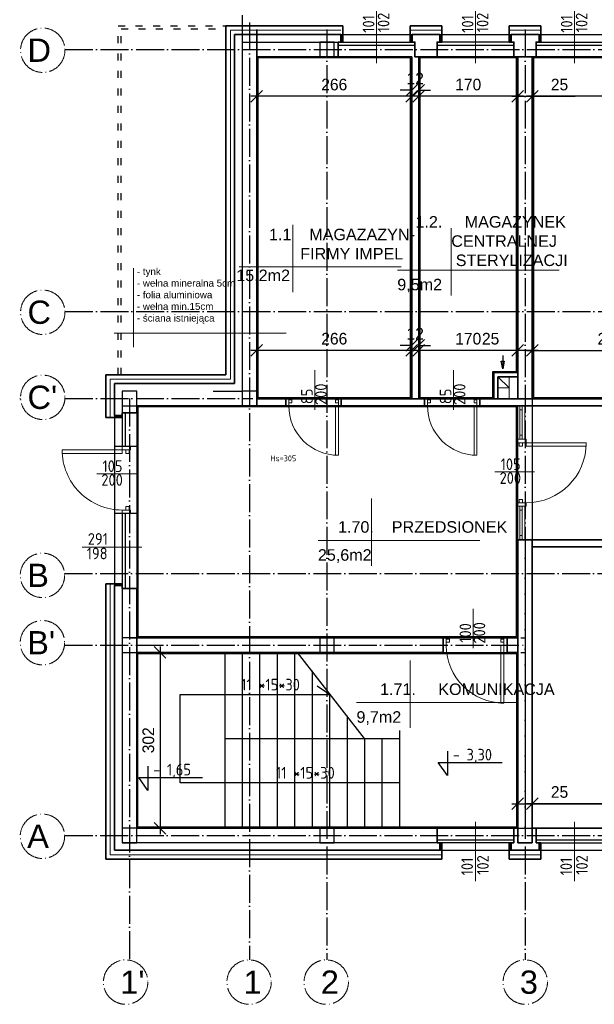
# Model space of a CAD drawing. Header units: millimetres. Extents: x -642 to 14033, y 1994 to 13520.
# Tile 6 of 72: x 400 to 1386, y 10957 to 12648. Entities that reach past the tile are written whole.
import ezdxf

# ---------------------------------------------------------------- set-up
doc = ezdxf.new("R2010")
doc.units = ezdxf.units.MM
for name, pattern in [('ACAD_ISO03W100', [30, 12, -18]), ('ACAD_ISO04W100', [30.5, 24, -3, 0.5, -3]), ('KRESKOWA_X2', [12, 8, -4])]:
    doc.linetypes.add(name, pattern=pattern)
for name, color, linetype, lineweight in [('drzwi', 140, 'Continuous', 13), ('KOMINY', 43, 'Continuous', 15), ('NR', 7, 'Continuous', 13), ('opisy drzwi', 40, 'Continuous', 13), ('opisy pom', 3, 'Continuous', 18), ('OPISY POM. 100', 150, 'Continuous', 20), ('opisy pom.50', 3, 'Continuous', 20), ('sciany', 4, 'Continuous', 35), ('symetria', 7, 'ACAD_ISO04W100', 9), ('słupy', 2, 'Continuous', 30), ('wymiary', 1, 'Continuous', 13), ('ściany-OCIEPLENIE', 201, 'Continuous', 9)]:
    doc.layers.add(name, color=color, linetype=linetype, lineweight=lineweight)
doc.layers.add('POWIERZCHNIA', color=123, linetype='Continuous', plot=False)
doc.styles.add('ISO', font='isocp.shx')
doc.styles.add('ROMANS', font='ROMANS')
doc.styles.add('style1', font='arial.ttf')
doc.styles.add('SYSTEM', font='TXT')
doc.linetypes.add('BATTING', pattern='A,0.0001,-0.1,[134,ltypeshp.shx,S=0.1,R=0,X=-0.1,Y=0],-0.2,[134,ltypeshp.shx,S=0.1,R=180,X=0.1,Y=0],-0.1', length=0.4001)
doc.dimstyles.new('Jacek2', dxfattribs={"dimscale": 2, "dimtxt": 10, "dimasz": 10, "dimexe": 15, "dimexo": 15, "dimgap": 5, "dimtad": 1, "dimdec": 0, "dimzin": 0, "dimdsep": 46, "dimtxsty": 'Standard', "dimblk": 'OBLIQUE', "dimcen": 0, "dimdle": 5, "dimadec": 1, "dimazin": 0, "dimtfac": 1, "dimtdec": 0, "dimtofl": 0, "dimtmove": 0, "dimatfit": 3, "dimfxl": 1, "dimtolj": 1, "dimtzin": 0, "dimarcsym": 0})

# ---------------------------------------------------------------- blocks, each defined once
blk = doc.blocks.new('_OBLIQUE')
at = {"color": 0, "linetype": 'ByBlock'}
blk.add_line((-0.5, -0.5), (0.5, 0.5), dxfattribs=at)
blk = doc.blocks.new('*D18')
at = {"layer": 'Defpoints', "color": 0, "transparency": 16777216}
for p in [(2281.1, 11302), (2281.1, 11302), (1279.6, 11265)]:
    blk.add_point(p, dxfattribs=at)
at = {"layer": 'wymiary', "color": 0, "lineweight": -2, "transparency": 16777216}
for p, q in [((1279.6, 11295), (1279.6, 11332)), ((1269.6, 11302), (2291.1, 11302))]:
    blk.add_line(p, q, dxfattribs=at)
at = {"layer": 'wymiary', "color": 0, "lineweight": -2, "transparency": 16777216, "xscale": 20, "yscale": 20, "zscale": 20, "rotation": 180}
blk.add_blockref('_OBLIQUE', (1279.6, 11302), dxfattribs=at)
at = {"layer": 'wymiary', "color": 0, "lineweight": -2, "transparency": 16777216, "xscale": 20, "yscale": 20, "zscale": 20}
blk.add_blockref('_OBLIQUE', (2281.1, 11302), dxfattribs=at)
at = {"layer": 'wymiary', "color": 0, "transparency": 16777216, "insert": (1780.4, 11322), "char_height": 20, "attachment_point": 5}
blk.add_mtext('\\A1;1002', dxfattribs=at)
blk = doc.blocks.new('*D21')
at = {"layer": 'Defpoints', "color": 0, "transparency": 16777216}
for p in [(1279.6, 11302), (1254.6, 11265), (1279.6, 11265)]:
    blk.add_point(p, dxfattribs=at)
at = {"layer": 'wymiary', "color": 0, "lineweight": -2, "transparency": 16777216}
for p, q in [((1254.6, 11295), (1254.6, 11332)), ((1279.6, 11295), (1279.6, 11332)), ((1244.6, 11302), (1279.6, 11302)), ((1279.6, 11302), (1353, 11302))]:
    blk.add_line(p, q, dxfattribs=at)
at = {"layer": 'wymiary', "color": 0, "lineweight": -2, "transparency": 16777216, "xscale": 20, "yscale": 20, "zscale": 20, "rotation": 180}
blk.add_blockref('_OBLIQUE', (1254.6, 11302), dxfattribs=at)
at = {"layer": 'wymiary', "color": 0, "lineweight": -2, "transparency": 16777216, "xscale": 20, "yscale": 20, "zscale": 20}
blk.add_blockref('_OBLIQUE', (1279.6, 11302), dxfattribs=at)
at = {"layer": 'wymiary', "color": 0, "transparency": 16777216, "insert": (1326.3, 11322), "char_height": 20, "attachment_point": 5}
blk.add_mtext('\\A1;25', dxfattribs=at)
blk = doc.blocks.new('*D5')
at = {"layer": 'Defpoints', "color": 0, "transparency": 16777216}
for p in [(1279.6, 12080.5), (1548.1, 12080.5), (1548.1, 12066.2)]:
    blk.add_point(p, dxfattribs=at)
at = {"layer": 'wymiary', "color": 0, "lineweight": -2, "transparency": 16777216}
for p, q in [((1548.1, 12096.2), (1548.1, 12110.5)), ((1269.6, 12080.5), (1558.1, 12080.5))]:
    blk.add_line(p, q, dxfattribs=at)
at = {"layer": 'wymiary', "color": 0, "lineweight": -2, "transparency": 16777216, "xscale": 20, "yscale": 20, "zscale": 20, "rotation": 180}
blk.add_blockref('_OBLIQUE', (1279.6, 12080.5), dxfattribs=at)
at = {"layer": 'wymiary', "color": 0, "lineweight": -2, "transparency": 16777216, "xscale": 20, "yscale": 20, "zscale": 20}
blk.add_blockref('_OBLIQUE', (1548.1, 12080.5), dxfattribs=at)
at = {"layer": 'wymiary', "color": 0, "transparency": 16777216, "insert": (1413.9, 12100.5), "char_height": 20, "attachment_point": 5}
blk.add_mtext('\\A1;268', dxfattribs=at)
blk = doc.blocks.new('*D82')
at = {"layer": 'Defpoints', "color": 0, "transparency": 16777216}
for p in [(1254.6, 12083.7), (1254.6, 12080.5), (1279.6, 12083.7)]:
    blk.add_point(p, dxfattribs=at)
at = {"layer": 'wymiary', "color": 0, "lineweight": -2, "transparency": 16777216}
for p, q in [((1254.6, 12080.5), (1181.3, 12080.5)), ((1289.6, 12080.5), (1254.6, 12080.5)), ((1254.6, 12053.7), (1254.6, 12050.5)), ((1279.6, 12053.7), (1279.6, 12050.5))]:
    blk.add_line(p, q, dxfattribs=at)
at = {"layer": 'wymiary', "color": 0, "lineweight": -2, "transparency": 16777216, "xscale": 20, "yscale": 20, "zscale": 20, "rotation": 180}
blk.add_blockref('_OBLIQUE', (1254.6, 12080.5), dxfattribs=at)
at = {"layer": 'wymiary', "color": 0, "lineweight": -2, "transparency": 16777216, "xscale": 20, "yscale": 20, "zscale": 20}
blk.add_blockref('_OBLIQUE', (1279.6, 12080.5), dxfattribs=at)
at = {"layer": 'wymiary', "color": 0, "transparency": 16777216, "insert": (1208, 12100.5), "char_height": 20, "attachment_point": 5}
blk.add_mtext('\\A1;25', dxfattribs=at)
blk = doc.blocks.new('*D83')
at = {"layer": 'Defpoints', "color": 0, "transparency": 16777216}
for p in [(1084.6, 12083.7), (1084.6, 12080.5), (1254.6, 12083.7)]:
    blk.add_point(p, dxfattribs=at)
at = {"layer": 'wymiary', "color": 0, "lineweight": -2, "transparency": 16777216}
for p, q in [((1264.6, 12080.5), (1074.6, 12080.5)), ((1084.6, 12053.7), (1084.6, 12050.5)), ((1254.6, 12053.7), (1254.6, 12050.5))]:
    blk.add_line(p, q, dxfattribs=at)
at = {"layer": 'wymiary', "color": 0, "lineweight": -2, "transparency": 16777216, "xscale": 20, "yscale": 20, "zscale": 20, "rotation": 180.0000000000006}
blk.add_blockref('_OBLIQUE', (1084.6, 12080.5), dxfattribs=at)
at = {"layer": 'wymiary', "color": 0, "lineweight": -2, "transparency": 16777216, "xscale": 20, "yscale": 20, "zscale": 20}
blk.add_blockref('_OBLIQUE', (1254.6, 12080.5), dxfattribs=at)
at = {"layer": 'wymiary', "color": 0, "transparency": 16777216, "insert": (1169.6, 12100.5), "char_height": 20, "attachment_point": 5}
blk.add_mtext('\\A1;170', dxfattribs=at)
blk = doc.blocks.new('*D84')
at = {"layer": 'Defpoints', "color": 0, "transparency": 16777216}
for p in [(1072.6, 12089.2), (1072.6, 12083.7), (1084.6, 12083.7)]:
    blk.add_point(p, dxfattribs=at)
at = {"layer": 'wymiary', "color": 0, "lineweight": -2, "transparency": 16777216}
for p, q in [((1072.6, 12113.7), (1072.6, 12119.2)), ((1084.6, 12113.7), (1084.6, 12119.2)), ((1072.6, 12089.2), (1052.6, 12089.2)), ((1084.6, 12089.2), (1104.6, 12089.2))]:
    blk.add_line(p, q, dxfattribs=at)
at = {"layer": 'wymiary', "color": 0, "lineweight": -2, "transparency": 16777216, "xscale": 20, "yscale": 20, "zscale": 20}
blk.add_blockref('_OBLIQUE', (1072.6, 12089.2), dxfattribs=at)
at = {"layer": 'wymiary', "color": 0, "lineweight": -2, "transparency": 16777216, "xscale": 20, "yscale": 20, "zscale": 20, "rotation": 180}
blk.add_blockref('_OBLIQUE', (1084.6, 12089.2), dxfattribs=at)
at = {"layer": 'wymiary', "color": 0, "transparency": 16777216, "insert": (1078.6, 12109.2), "char_height": 20, "attachment_point": 5}
blk.add_mtext('\\A1;12', dxfattribs=at)
blk = doc.blocks.new('*D85')
at = {"layer": 'Defpoints', "color": 0, "transparency": 16777216}
for p in [(806.6, 12089.9), (806.6, 12080.5), (1072.6, 12083.7)]:
    blk.add_point(p, dxfattribs=at)
at = {"layer": 'wymiary', "color": 0, "lineweight": -2, "transparency": 16777216}
for p, q in [((1082.6, 12080.5), (796.6, 12080.5)), ((806.6, 12059.9), (806.6, 12050.5)), ((1072.6, 12053.7), (1072.6, 12050.5))]:
    blk.add_line(p, q, dxfattribs=at)
at = {"layer": 'wymiary', "color": 0, "lineweight": -2, "transparency": 16777216, "xscale": 20, "yscale": 20, "zscale": 20, "rotation": 180}
blk.add_blockref('_OBLIQUE', (806.6, 12080.5), dxfattribs=at)
at = {"layer": 'wymiary', "color": 0, "lineweight": -2, "transparency": 16777216, "xscale": 20, "yscale": 20, "zscale": 20}
blk.add_blockref('_OBLIQUE', (1072.6, 12080.5), dxfattribs=at)
at = {"layer": 'wymiary', "color": 0, "transparency": 16777216, "insert": (939.6, 12100.5), "char_height": 20, "attachment_point": 5}
blk.add_mtext('\\A1;266', dxfattribs=at)
blk = doc.blocks.new('*D86')
at = {"layer": 'Defpoints', "color": 0, "transparency": 16777216}
for p in [(751.5, 11561.9), (640.5, 11259.9), (751.5, 11259.9)]:
    blk.add_point(p, dxfattribs=at)
at = {"layer": 'wymiary', "color": 0, "lineweight": -2, "transparency": 16777216}
for p, q in [((640.5, 11571.9), (640.5, 11249.9)), ((721.5, 11561.9), (610.5, 11561.9)), ((721.5, 11259.9), (610.5, 11259.9))]:
    blk.add_line(p, q, dxfattribs=at)
at = {"layer": 'wymiary', "color": 0, "lineweight": -2, "transparency": 16777216, "xscale": 20, "yscale": 20, "zscale": 20}
for p, rotation in [((640.5, 11561.9), 90), ((640.5, 11259.9), 270)]:
    blk.add_blockref('_OBLIQUE', p, dxfattribs=dict(at, rotation=rotation))
at = {"layer": 'wymiary', "color": 0, "transparency": 16777216, "insert": (620.5, 11410.9), "char_height": 20, "attachment_point": 5, "rotation": 90}
blk.add_mtext('\\A1;302', dxfattribs=at)
blk = doc.blocks.new('*D222')
at = {"layer": 'Defpoints', "color": 0, "transparency": 16777216}
for p in [(1279.6, 12517), (1941.1, 12517), (1279.6, 11302)]:
    blk.add_point(p, dxfattribs=at)
at = {"layer": 'wymiary', "color": 0, "lineweight": -2, "transparency": 16777216}
for p, q in [((1279.6, 12487), (1279.6, 11272)), ((1941.1, 12487), (1941.1, 11272)), ((1951.1, 11302), (1269.6, 11302))]:
    blk.add_line(p, q, dxfattribs=at)
at = {"layer": 'wymiary', "color": 0, "lineweight": -2, "transparency": 16777216, "xscale": 20, "yscale": 20, "zscale": 20, "rotation": 180}
blk.add_blockref('_OBLIQUE', (1279.6, 11302), dxfattribs=at)
at = {"layer": 'wymiary', "color": 0, "lineweight": -2, "transparency": 16777216, "xscale": 20, "yscale": 20, "zscale": 20}
blk.add_blockref('_OBLIQUE', (1941.1, 11302), dxfattribs=at)
at = {"layer": 'wymiary', "color": 0, "transparency": 16777216, "insert": (1610.4, 11322), "char_height": 20, "attachment_point": 5}
blk.add_mtext('\\A1;661', dxfattribs=at)
blk = doc.blocks.new('*D223')
at = {"layer": 'Defpoints', "color": 0, "transparency": 16777216}
for p in [(1279.6, 12517), (1279.6, 12517), (1941.1, 12518.7)]:
    blk.add_point(p, dxfattribs=at)
at = {"layer": 'wymiary', "color": 0, "lineweight": -2, "transparency": 16777216}
for p, q in [((1951.1, 12517), (1269.6, 12517)), ((1279.6, 12487), (1279.6, 12487)), ((1941.1, 12488.7), (1941.1, 12487))]:
    blk.add_line(p, q, dxfattribs=at)
at = {"layer": 'wymiary', "color": 0, "lineweight": -2, "transparency": 16777216, "xscale": 20, "yscale": 20, "zscale": 20, "rotation": 180}
blk.add_blockref('_OBLIQUE', (1279.6, 12517), dxfattribs=at)
at = {"layer": 'wymiary', "color": 0, "lineweight": -2, "transparency": 16777216, "xscale": 20, "yscale": 20, "zscale": 20}
blk.add_blockref('_OBLIQUE', (1941.1, 12517), dxfattribs=at)
at = {"layer": 'wymiary', "color": 0, "transparency": 16777216, "insert": (1610.4, 12537), "char_height": 20, "attachment_point": 5}
blk.add_mtext('\\A1;661', dxfattribs=at)
blk = doc.blocks.new('*D224')
at = {"layer": 'Defpoints', "color": 0, "transparency": 16777216}
for p in [(1084.6, 12517), (1084.6, 12517), (1254.6, 12517)]:
    blk.add_point(p, dxfattribs=at)
at = {"layer": 'wymiary', "color": 0, "lineweight": -2, "transparency": 16777216}
for p, q in [((1264.6, 12517), (1074.6, 12517)), ((1084.6, 12487), (1084.6, 12487))]:
    blk.add_line(p, q, dxfattribs=at)
at = {"layer": 'wymiary', "color": 0, "lineweight": -2, "transparency": 16777216, "xscale": 20, "yscale": 20, "zscale": 20, "rotation": 180}
blk.add_blockref('_OBLIQUE', (1084.6, 12517), dxfattribs=at)
at = {"layer": 'wymiary', "color": 0, "lineweight": -2, "transparency": 16777216, "xscale": 20, "yscale": 20, "zscale": 20}
blk.add_blockref('_OBLIQUE', (1254.6, 12517), dxfattribs=at)
at = {"layer": 'wymiary', "color": 0, "transparency": 16777216, "insert": (1169.6, 12537), "char_height": 20, "attachment_point": 5}
blk.add_mtext('\\A1;170', dxfattribs=at)
blk = doc.blocks.new('*D225')
at = {"layer": 'Defpoints', "color": 0, "transparency": 16777216}
for p in [(1072.6, 12527.4), (1072.6, 12517), (1084.6, 12517)]:
    blk.add_point(p, dxfattribs=at)
at = {"layer": 'wymiary', "color": 0, "lineweight": -2, "transparency": 16777216}
for p, q in [((1072.6, 12547), (1072.6, 12557.4)), ((1084.6, 12547), (1084.6, 12557.4)), ((1072.6, 12527.4), (1052.6, 12527.4)), ((1084.6, 12527.4), (1104.6, 12527.4))]:
    blk.add_line(p, q, dxfattribs=at)
at = {"layer": 'wymiary', "color": 0, "lineweight": -2, "transparency": 16777216, "xscale": 20, "yscale": 20, "zscale": 20}
blk.add_blockref('_OBLIQUE', (1072.6, 12527.4), dxfattribs=at)
at = {"layer": 'wymiary', "color": 0, "lineweight": -2, "transparency": 16777216, "xscale": 20, "yscale": 20, "zscale": 20, "rotation": 180}
blk.add_blockref('_OBLIQUE', (1084.6, 12527.4), dxfattribs=at)
at = {"layer": 'wymiary', "color": 0, "transparency": 16777216, "insert": (1078.6, 12547.4), "char_height": 20, "attachment_point": 5}
blk.add_mtext('\\A1;12', dxfattribs=at)
blk = doc.blocks.new('*D226')
at = {"layer": 'Defpoints', "color": 0, "transparency": 16777216}
for p in [(806.6, 12517), (806.6, 12517), (1072.6, 12517)]:
    blk.add_point(p, dxfattribs=at)
at = {"layer": 'wymiary', "color": 0, "lineweight": -2, "transparency": 16777216}
for p, q in [((1082.6, 12517), (796.6, 12517)), ((806.6, 12487), (806.6, 12487)), ((1072.6, 12487), (1072.6, 12487))]:
    blk.add_line(p, q, dxfattribs=at)
at = {"layer": 'wymiary', "color": 0, "lineweight": -2, "transparency": 16777216, "xscale": 20, "yscale": 20, "zscale": 20, "rotation": 180}
blk.add_blockref('_OBLIQUE', (806.6, 12517), dxfattribs=at)
at = {"layer": 'wymiary', "color": 0, "lineweight": -2, "transparency": 16777216, "xscale": 20, "yscale": 20, "zscale": 20}
blk.add_blockref('_OBLIQUE', (1072.6, 12517), dxfattribs=at)
at = {"layer": 'wymiary', "color": 0, "transparency": 16777216, "insert": (939.6, 12537), "char_height": 20, "attachment_point": 5}
blk.add_mtext('\\A1;266', dxfattribs=at)
blk = doc.blocks.new('*D227')
at = {"layer": 'Defpoints', "color": 0, "transparency": 16777216}
for p in [(1254.6, 12522), (1279.6, 12522), (1279.6, 12517)]:
    blk.add_point(p, dxfattribs=at)
at = {"layer": 'wymiary', "color": 0, "lineweight": -2, "transparency": 16777216}
for p, q in [((1244.6, 12517), (1279.6, 12517)), ((1279.6, 12517), (1353, 12517)), ((1254.6, 12492), (1254.6, 12487)), ((1279.6, 12492), (1279.6, 12487))]:
    blk.add_line(p, q, dxfattribs=at)
at = {"layer": 'wymiary', "color": 0, "lineweight": -2, "transparency": 16777216, "xscale": 20, "yscale": 20, "zscale": 20, "rotation": 180}
blk.add_blockref('_OBLIQUE', (1254.6, 12517), dxfattribs=at)
at = {"layer": 'wymiary', "color": 0, "lineweight": -2, "transparency": 16777216, "xscale": 20, "yscale": 20, "zscale": 20}
blk.add_blockref('_OBLIQUE', (1279.6, 12517), dxfattribs=at)
at = {"layer": 'wymiary', "color": 0, "transparency": 16777216, "insert": (1326.3, 12537), "char_height": 20, "attachment_point": 5}
blk.add_mtext('\\A1;25', dxfattribs=at)

msp = doc.modelspace()

# ---------------------------------------------------------------- linework, layer by layer
at = {"ltscale": 2}
for p, q in [((781.6, 12656.4), (781.6, 12010.4)), ((575.6, 12010.4), (575.6, 11973.5)), ((731.7, 12010.4), (781.6, 12010.4)), ((575.6, 11676.5), (575.6, 11671.5)), ((575.6, 11671.5), (575.6, 11234.9)), ((751.5, 11561.9), (751.5, 11259.9)), ((781.5, 11561.9), (781.5, 11259.9)), ((811.5, 11561.9), (811.5, 11259.9)), ((841.5, 11561.9), (841.5, 11259.9)), ((871.5, 11561.9), (871.5, 11259.9)), ((991.5, 11414.2), (876.6, 11561.9)), ((901.5, 11529.9), (901.5, 11259.9)), ((931.5, 11489.5), (910.3, 11503.7)), ((931.5, 11491.3), (931.5, 11259.9)), ((961.5, 11452.8), (961.5, 11259.9)), ((1051.5, 11427.5), (1051.5, 11259.9)), ((751.5, 11414.2), (1051.5, 11414.2)), ((991.5, 11414.2), (991.5, 11259.9)), ((1021.5, 11414.2), (1021.5, 11259.9)), ((1116.1, 11259.9), (4689.1, 11259.9)), ((1116.1, 11234.9), (575.6, 11234.9)), ((1121.1, 11221.9), (4643.1, 11221.9))]:
    msp.add_line(p, q, dxfattribs=at)
at = {"linetype": 'ACAD_ISO04W100', "ltscale": 2}
for p, q in [((794.1, 12643.9), (794.1, 11033.7)), ((927.1, 12631.4), (927.1, 11033.7)), ((1267.1, 12631.4), (1267.1, 11033.7)), ((477.4, 12597.4), (13301.1, 12597.4)), ((477.4, 12147.4), (13301.1, 12147.4)), ((399.6, 11997.9), (401.1, 11997.9)), ((477.3, 11997.9), (799.6, 11997.9)), ((588.1, 11997.9), (588.1, 11033.2)), ((1267.1, 11743.4), (1267.1, 11242.5)), ((476.7, 11697.4), (13301.1, 11697.4)), ((476.7, 11574.4), (1267.1, 11574.4)), ((476.9, 11247.4), (8720.1, 11247.4))]:
    msp.add_line(p, q, dxfattribs=at)
for p, q in [((768.6, 12622.9), (8107.4, 12622.9)), ((781.6, 12609.9), (946.1, 12609.9)), ((946.1, 12609.9), (1078.1, 12609.9)), ((946.1, 12604.9), (1078.1, 12604.9)), ((1248.1, 12609.9), (1116.1, 12609.9)), ((1116.1, 12604.9), (1248.1, 12604.9)), ((1286.1, 12609.9), (1418.1, 12609.9)), ((1286.1, 12604.9), (1418.1, 12604.9)), ((562.6, 11973.5), (562.6, 11671.5)), ((575.6, 11973.5), (575.6, 11915.5)), ((580.7, 11973.5), (580.7, 11915.5)), ((600.6, 11973.5), (600.6, 11671.5)), ((600.6, 11915.5), (562.6, 11915.5)), ((600.6, 11800.5), (562.6, 11800.5)), ((575.6, 11800.5), (575.6, 11671.5)), ((580.7, 11800.5), (580.7, 11671.5)), ((575.6, 11676.5), (575.6, 11671.5)), ((1116.1, 11240), (1248.1, 11240)), ((1248.1, 11234.9), (1116.1, 11234.9)), ((1286.1, 11240), (1418.1, 11240)), ((1286.1, 11234.9), (1418.1, 11234.9))]:
    msp.add_line(p, q)
at = {"linetype": 'KRESKOWA_X2', "ltscale": 2}
for p, q in [((588.1, 11586.9), (1267.1, 11586.9)), ((588.1, 11561.9), (1267.1, 11561.9))]:
    msp.add_line(p, q, dxfattribs=at)
at = {"linetype": 'ACAD_ISO03W100'}
for points in [[(568.6, 12038.4), (568.6, 12637.9), (753.6, 12637.9)], [(573.6, 12038.4), (573.6, 12632.9), (753.6, 12632.9)]]:
    msp.add_lwpolyline(points, dxfattribs=at)
at = {"ltscale": 2}
for points in [[(1051.5, 11337.6), (674.8, 11337.6), (674.8, 11489.5), (933, 11489.5)], [(1133.9, 11392.3), (1133.9, 11350.6), (1118.2, 11372.8), (1227.8, 11372.8)], [(619.7, 11366.6), (619.7, 11324.9), (604.1, 11347), (713.6, 11347)]]:
    msp.add_lwpolyline(points, dxfattribs=at)
at = {"layer": 'drzwi'}
for points in [[(861.6, 11997.4, 0), (856.6, 11997.4, 0), (856.6, 11985.4, 0), (861.6, 11985.4, 0), (861.6, 11997.4, 0)], [(861.6, 11995.4, 0), (866.6, 11995.4, 0), (866.6, 11990.4, 0), (861.6, 11990.4, 0), (861.6, 11995.4, 0)], [(946.6, 11995.4, 0), (941.6, 11995.4, 0), (941.6, 11990.4, 0), (946.6, 11990.4, 0), (946.6, 11995.4, 0)], [(946.6, 11997.4, 0), (951.6, 11997.4, 0), (951.6, 11985.4, 0), (946.6, 11985.4, 0), (946.6, 11997.4, 0)], [(1099.6, 11997.4, 0), (1094.6, 11997.4, 0), (1094.6, 11985.4, 0), (1099.6, 11985.4, 0), (1099.6, 11997.4, 0)], [(1099.6, 11995.4, 0), (1104.6, 11995.4, 0), (1104.6, 11990.4, 0), (1099.6, 11990.4, 0), (1099.6, 11995.4, 0)], [(1184.6, 11995.4, 0), (1179.6, 11995.4, 0), (1179.6, 11990.4, 0), (1184.6, 11990.4, 0), (1184.6, 11995.4, 0)], [(1184.6, 11997.4, 0), (1189.6, 11997.4, 0), (1189.6, 11985.4, 0), (1184.6, 11985.4, 0), (1184.6, 11997.4, 0)], [(946.6, 11985.4, 0), (941.6, 11985.4, 0), (941.6, 11900.6, 0), (946.6, 11900.4, 0), (946.6, 11985.4, 0)], [(1184.6, 11985.4, 0), (1179.6, 11985.4, 0), (1179.6, 11900.6, 0), (1184.6, 11900.4, 0), (1184.6, 11985.4, 0)], [(1269, 11921.9, 0), (1269, 11927.9, 0), (1254.6, 11927.9, 0), (1254.6, 11921.9, 0), (1269, 11921.9, 0)], [(1257, 11921.9, 0), (1257, 11915.9, 0), (1263, 11915.9, 0), (1263, 11921.9, 0), (1257, 11921.9, 0)], [(1269, 11921.9, 0), (1269, 11915.9, 0), (1372.3, 11915.9, 0)], [(1372.3, 11921.9, 0), (1269, 11921.9, 0)], [(575.6, 11909.5, 0), (575.6, 11903.5, 0), (472.4, 11903.5, 0)], [(472.4, 11909.5, 0), (575.6, 11909.5, 0)], [(575.6, 11909.5, 0), (575.6, 11915.5, 0), (590, 11915.5, 0), (590, 11909.5, 0), (575.6, 11909.5, 0)], [(587.6, 11909.5, 0), (587.6, 11903.5, 0), (581.6, 11903.5, 0), (581.6, 11909.5, 0), (587.6, 11909.5, 0)], [(1257, 11818.7, 0), (1257, 11824.7, 0), (1263, 11824.7, 0), (1263, 11818.7, 0), (1257, 11818.7, 0)], [(575.6, 11806.3, 0), (575.6, 11800.5, 0), (590, 11800.5, 0), (590, 11806.3, 0), (575.6, 11806.3, 0)], [(587.6, 11806.3, 0), (587.6, 11812.3, 0), (581.6, 11812.3, 0), (581.6, 11806.3, 0), (587.6, 11806.3, 0)], [(1269, 11818.7, 0), (1269, 11812.9, 0), (1254.6, 11812.9, 0), (1254.6, 11818.7, 0), (1269, 11818.7, 0)], [(1131.9, 11586.9, 0), (1126.4, 11586.9, 0), (1126.4, 11573.7, 0), (1131.9, 11573.7, 0), (1131.9, 11586.9, 0)], [(1131.9, 11584.7, 0), (1137.4, 11584.7, 0), (1137.4, 11579.2, 0), (1131.9, 11579.2, 0), (1131.9, 11584.7, 0)], [(1230.9, 11584.7, 0), (1225.4, 11584.7, 0), (1225.4, 11579.2, 0), (1230.9, 11579.2, 0), (1230.9, 11584.7, 0)], [(1230.9, 11586.9, 0), (1236.4, 11586.9, 0), (1236.4, 11573.7, 0), (1230.9, 11573.7, 0), (1230.9, 11586.9, 0)], [(1230.9, 11573.7, 0), (1225.4, 11573.7, 0), (1225.4, 11474.7, 0), (1230.9, 11474.7, 0), (1230.9, 11573.7, 0)]]:
    msp.add_polyline3d(points, dxfattribs=at)
for centre, radius, start, end in [((946.6, 11985.4), 85, 179.9997, 270), ((1184.6, 11985.4), 85, 179.9997, 270), ((1269, 11921.9), 103.2, 270.0002, 0.0002), ((575.6, 11909.5), 103.2, 179.9998, 269.9998), ((1230.9, 11573.7), 99, 180, 270)]:
    msp.add_arc(centre, radius, start, end, dxfattribs=at)
at = {"layer": 'KOMINY'}
msp.add_line((1220.6, 12035.4), (1239.6, 12016.4), dxfattribs=at)
at = {"layer": 'KOMINY', "lineweight": 30}
msp.add_lwpolyline([(1228.7, 12072), (1228.7, 12048.8), (1226.1, 12061.9), (1231.2, 12061.9), (1228.7, 12048.8)], dxfattribs=at)
at = {"layer": 'KOMINY'}
for points in [[(1220.6, 12016.4), (1239.6, 12016.4), (1239.6, 12035.4), (1220.6, 12035.4)], [(1220.6, 11997.4), (1239.6, 11997.4), (1239.6, 12016.4), (1220.6, 12016.4)]]:
    msp.add_lwpolyline(points, close=True, dxfattribs=at)
at = {"layer": 'opisy drzwi'}
for p, q in [((1012.1, 12574.1), (1012.1, 12675.9)), ((1182.1, 12574.1), (1182.1, 12675.9)), ((1352.1, 12574.1), (1352.1, 12675.9)), ((906.3, 11978.7), (906.3, 12046.5)), ((1144.3, 11978.7), (1144.3, 12046.5)), ((1254.6, 11927.9), (1254.6, 11985.4)), ((1258.4, 11927.9), (1258.4, 11985.4)), ((1262.4, 11927.9), (1262.4, 11985.4)), ((1266.5, 11927.9), (1266.5, 11985.4)), ((1254.6, 11927.9), (1266.5, 11927.9)), ((1215.3, 11871.9), (1283.2, 11871.9)), ((531.8, 11868.6), (599.7, 11868.6)), ((1254.6, 11755.4), (1254.6, 11812.9)), ((1254.6, 11812.9), (1266.5, 11812.9)), ((1258.4, 11755.4), (1258.4, 11812.9)), ((1262.4, 11755.4), (1262.4, 11812.9)), ((1266.5, 11755.4), (1266.5, 11812.9)), ((506.6, 11742.3), (609.1, 11742.3)), ((1178.2, 11568.9), (1178.2, 11636.8)), ((1182.1, 11270.7), (1182.1, 11169)), ((1352.1, 11270.7), (1352.1, 11169))]:
    msp.add_line(p, q, dxfattribs=at)
for points in [[(1262.4, 11978.4), (1262.4, 11985.4), (1258.4, 11985.4), (1258.4, 11978.4)], [(1262.4, 11927.9), (1262.4, 11934.9), (1258.4, 11934.9), (1258.4, 11927.9)], [(1262.4, 11805.9), (1262.4, 11812.9), (1258.4, 11812.9), (1258.4, 11805.9)], [(1262.4, 11755.4), (1262.4, 11762.4), (1258.4, 11762.4), (1258.4, 11755.4)]]:
    msp.add_lwpolyline(points, close=True, dxfattribs=at)
at = {"layer": 'opisy pom'}
for p, q in [((868.6, 12180.5), (868.6, 12296.3)), ((1140, 12174.9), (1140, 12290.7)), ((776.6, 12223.9), (1054.4, 12223.9)), ((1048, 12218.3), (1325.7, 12218.3)), ((1003.7, 11710.5), (1003.7, 11826.3)), ((911.7, 11753.9), (1189.4, 11753.9)), ((1069.9, 11432.2), (1069.9, 11548)), ((977.9, 11475.6), (1255.6, 11475.6))]:
    msp.add_line(p, q, dxfattribs=at)
at = {"layer": 'OPISY POM. 100'}
for p, q in [((594.7, 12086), (594.7, 12221.9)), ((856.9, 12110), (561.7, 12110))]:
    msp.add_line(p, q, dxfattribs=at)
at = {"layer": 'POWIERZCHNIA'}
for points in [[(806.6, 11997.4), (1072.6, 11997.4), (1072.6, 12584.9), (806.6, 12584.9)], [(808.6, 11999.4), (1070.6, 11999.4), (1070.6, 12582.9), (808.6, 12582.9)], [(1086.6, 11999.4), (1211.6, 11999.4), (1211.6, 12044.4), (1252.6, 12044.4), (1252.6, 12582.9), (1086.6, 12582.9)], [(1281.6, 11999.4), (1546.1, 11999.4), (1546.1, 12044.4), (1668.1, 12044.4), (1668.1, 11999.4), (1939.1, 11999.4), (1939.1, 12582.9), (1281.6, 12582.9)], [(600.6, 11586.9), (1254.6, 11586.9), (1254.6, 11985.4), (600.6, 11985.4)], [(602.6, 11588.9), (1252.6, 11588.9), (1252.6, 11983.4), (602.6, 11983.4)], [(600.6, 11561.9), (1254.6, 11561.9), (1254.6, 11259.9), (600.6, 11259.9)], [(602.6, 11559.9), (1252.6, 11559.9), (1252.6, 11261.9), (602.6, 11261.9)]]:
    msp.add_lwpolyline(points, close=True, dxfattribs=at)
for points in [[(1084.6, 11997.4), (1213.6, 11997.4), (1213.6, 12042.4), (1254.6, 12042.4), (1254.6, 12584.9), (1084.6, 12584.9), (1084.6, 11997.4)], [(1279.6, 11997.4), (1548.1, 11997.4), (1548.1, 12042.4), (1666.1, 12042.4), (1666.1, 11997.4), (1941.1, 11997.4), (1941.1, 12584.9), (1279.6, 12584.9), (1279.6, 11997.4)], [(1279.6, 11743.4), (1541.1, 11743.4), (1541.1, 11693.4), (1653.1, 11693.4), (1653.1, 11743.4), (2125.1, 11743.4), (2125.1, 11478.4), (2281.1, 11478.4), (2281.1, 11259.9), (1279.6, 11259.9), (1279.6, 11743.4)]]:
    msp.add_lwpolyline(points, dxfattribs=at)
at = {"layer": 'sciany'}
for p, q in [((954.1, 12637.9), (753.6, 12637.9)), ((753.6, 12637.9), (753.6, 12038.4)), ((954.1, 12637.9), (954.1, 12609.9)), ((768.6, 12622.9), (768.6, 12023.4)), ((951.1, 12622.9), (768.6, 12622.9)), ((806.6, 12631.4), (806.6, 11985.4)), ((951.1, 12609.9), (951.1, 12622.9)), ((946.1, 12609.9), (951.1, 12609.9)), ((946.1, 12584.9), (946.1, 12609.9)), ((954.1, 12609.9), (951.1, 12609.9)), ((806.6, 12584.9), (946.1, 12584.9)), ((1072.6, 12584.9), (1072.6, 11997.4)), ((1084.6, 12584.9), (1084.6, 11997.4)), ((1254.6, 12584.9), (1254.6, 11997.4)), ((1279.6, 11997.4), (1279.6, 12584.9)), ((1213.6, 12042.4), (1254.6, 12042.4)), ((1213.6, 11997.4), (1213.6, 12042.4)), ((547.6, 12038.4), (547.6, 11965.5)), ((547.6, 12038.4), (753.6, 12038.4)), ((562.6, 12023.4), (768.6, 12023.4)), ((562.6, 12023.4), (562.6, 11968.5)), ((1220.6, 12035.4), (1254.6, 12035.4)), ((1220.6, 11997.4), (1220.6, 12035.4)), ((562.6, 11968.5), (562.6, 12016.5)), ((806.6, 11997.4), (856.6, 11997.4)), ((856.6, 11997.4), (856.6, 11985.4)), ((951.6, 11997.4), (951.6, 11985.4)), ((951.6, 11997.4), (1094.6, 11997.4)), ((1094.6, 11997.4), (1094.6, 11985.4)), ((1189.6, 11997.4), (1573.2, 11997.4)), ((1189.6, 11997.4), (1189.6, 11985.4)), ((600.6, 11973.5), (575.6, 11973.5)), ((575.6, 11973.5), (575.6, 11968.5)), ((600.6, 11985.4), (856.6, 11985.4)), ((600.6, 11985.4), (600.6, 11973.5)), ((951.6, 11985.4), (1094.6, 11985.4)), ((1189.6, 11985.4), (1573.2, 11985.4)), ((575.6, 11965.5), (547.6, 11965.5)), ((575.6, 11968.5), (562.6, 11968.5)), ((1254.6, 11755.4), (1254.6, 11234.9)), ((1254.6, 11755.4), (1573.2, 11755.4)), ((1279.6, 11755.4), (1279.6, 11234.9)), ((1279.6, 11743.4), (1573.2, 11743.4)), ((547.6, 11679.5), (547.6, 11206.9)), ((547.6, 11679.5), (575.6, 11679.5)), ((562.6, 11676.5), (562.6, 11221.9)), ((562.6, 11676.5), (575.6, 11676.5)), ((562.6, 11628.5), (562.6, 11676.5)), ((575.6, 11676.5), (575.6, 11671.5)), ((575.6, 11671.5), (600.6, 11671.5)), ((600.6, 11671.5), (600.6, 11259.9)), ((600.6, 11671.5), (600.6, 11633.5)), ((600.6, 11586.9), (1126.4, 11586.9)), ((1126.4, 11586.9), (1126.4, 11561.9)), ((1236.4, 11586.9), (1236.4, 11561.9)), ((1236.4, 11586.9), (1254.6, 11586.9)), ((600.6, 11561.9), (1126.4, 11561.9)), ((1236.4, 11561.9), (1254.6, 11561.9)), ((1116.1, 11259.9), (600.6, 11259.9)), ((1116.1, 11259.9), (1116.1, 11234.9)), ((1248.1, 11234.9), (1248.1, 11259.9)), ((1248.1, 11259.9), (1254.6, 11259.9)), ((1286.1, 11259.9), (1279.6, 11259.9)), ((1286.1, 11259.9), (1286.1, 11234.9)), ((1121.1, 11234.9), (1116.1, 11234.9)), ((1121.1, 11234.9), (1121.1, 11221.9)), ((1243.1, 11221.9), (1243.1, 11234.9)), ((1243.1, 11234.9), (1248.1, 11234.9)), ((1279.6, 11234.9), (1254.6, 11234.9)), ((1286.1, 11234.9), (1291.1, 11234.9)), ((1291.1, 11234.9), (1291.1, 11221.9)), ((1121.1, 11221.9), (562.6, 11221.9)), ((1291.1, 11221.9), (1243.1, 11221.9))]:
    msp.add_line(p, q, dxfattribs=at)
at = {"layer": 'sciany', "linetype": 'BATTING'}
for p, q in [((575.6, 11965.5), (575.6, 11968.5)), ((575.6, 11674), (575.6, 11679.5)), ((575.6, 11676.5), (575.6, 11674))]:
    msp.add_line(p, q, dxfattribs=at)
at = {"layer": 'sciany'}
for points in [[(1073.1, 12609.9), (1070.1, 12609.9), (1070.1, 12637.9), (1124.1, 12637.9), (1124.1, 12609.9), (1121.1, 12609.9)], [(1243.1, 12609.9), (1240.1, 12609.9), (1240.1, 12637.9), (1294.1, 12637.9), (1294.1, 12609.9), (1291.1, 12609.9)], [(1078.1, 12584.9), (1116.1, 12584.9), (1116.1, 12609.9), (1121.1, 12609.9), (1121.1, 12622.9), (1073.1, 12622.9), (1073.1, 12609.9), (1078.1, 12609.9), (1078.1, 12584.9)], [(1248.1, 12584.9), (1286.1, 12584.9), (1286.1, 12609.9), (1291.1, 12609.9), (1291.1, 12622.9), (1243.1, 12622.9), (1243.1, 12609.9), (1248.1, 12609.9), (1248.1, 12584.9)], [(547.6, 11206.9), (547.6, 11206.9), (547.6, 11206.9), (1124.1, 11206.9), (1124.1, 11234.9), (1121.1, 11234.9)], [(1243.1, 11234.9), (1240.1, 11234.9), (1240.1, 11206.9), (1294.1, 11206.9), (1294.1, 11234.9), (1291.1, 11234.9)]]:
    msp.add_lwpolyline(points, dxfattribs=at)
at = {"layer": 'symetria', "ltscale": 2}
for centre in [(439.2, 12596), (439.2, 12146), (439.2, 11999.9), (438.7, 11694.1), (438.7, 11578.5), (438.7, 11246), (581.5, 10995.6), (793.4, 10995.6), (925.8, 10995.6), (1267.5, 10995.6), (1267.5, 10995.6)]:
    msp.add_circle(centre, 38.1, dxfattribs=at)
at = {"layer": 'słupy'}
for points in [[(914.6, 12584.9), (939.6, 12584.9), (939.6, 12609.9), (914.6, 12609.9)], [(575.6, 11985.4), (600.6, 11985.4), (600.6, 12010.4), (575.6, 12010.4)], [(781.6, 11985.4), (806.6, 11985.4), (806.6, 12010.4), (781.6, 12010.4)], [(575.6, 11561.9), (600.6, 11561.9), (600.6, 11586.9), (575.6, 11586.9)], [(914.6, 11561.9), (939.6, 11561.9), (939.6, 11586.9), (914.6, 11586.9)], [(575.6, 11234.9), (600.6, 11234.9), (600.6, 11259.9), (575.6, 11259.9)], [(914.6, 11234.9), (939.6, 11234.9), (939.6, 11259.9), (914.6, 11259.9)]]:
    msp.add_lwpolyline(points, close=True, dxfattribs=at)
at = {"layer": 'ściany-OCIEPLENIE', "linetype": 'BATTING', "ltscale": 14}
for p, q in [((761.6, 12630.5), (761.6, 12030.9)), ((951.1, 12630.5), (761.6, 12630.5)), ((1124.1, 12630.4), (1070.1, 12630.4)), ((1294.1, 12630.4), (1240.1, 12630.4)), ((555.1, 12030.9), (555.1, 11965.5)), ((555.1, 12030.9), (761.6, 12030.9)), ((555.1, 11679.5), (555.1, 11214.4)), ((1124.1, 11214.4), (555.1, 11214.4)), ((1294.1, 11214.4), (1240.1, 11214.4))]:
    msp.add_line(p, q, dxfattribs=at)
at = {"layer": 'ściany-OCIEPLENIE', "linetype": 'BATTING', "ltscale": 3}
for p, q in [((952.6, 12609.9), (952.6, 12622.9)), ((1071.6, 12609.9), (1071.6, 12622.9)), ((1122.6, 12609.9), (1122.6, 12622.9)), ((1241.6, 12609.9), (1241.6, 12622.9)), ((1292.6, 12609.9), (1292.6, 12622.9)), ((575.6, 11967.1), (562.6, 11967.1)), ((575.6, 11678.1), (562.6, 11678.1)), ((1122.6, 11234.9), (1122.6, 11221.9)), ((1241.6, 11234.9), (1241.6, 11221.9)), ((1292.6, 11234.9), (1292.6, 11221.9))]:
    msp.add_line(p, q, dxfattribs=at)

# ---------------------------------------------------------------- texts
at = {"layer": 'NR', "ltscale": 5, "char_height": 40, "width": 65, "attachment_point": 1, "style": 'style1'}
for s, insert in [('D', (413, 12616.1)), ('C', (413, 12166.1)), ("C'", (413, 12020)), ('B', (412.5, 11714.2)), ("B'", (412.5, 11598.5)), ('A', (412.5, 11266.1)), ("1'", (572.2, 11015.5)), ('1', (784, 11015.5)), ('2', (916.5, 11015.5)), ('3', (1258.2, 11015.5)), ('3', (1258.2, 11015.5))]:
    msp.add_mtext(s, dxfattribs=dict(at, insert=insert))
at = {"layer": 'opisy drzwi', "style": 'ISO'}
for s, p in [('101', (1008.5, 12626)), ('102', (1034.2, 12626.9)), ('101', (1178.5, 12626)), ('102', (1204.2, 12626.9)), ('101', (1348.5, 12626)), ('102', (1374.2, 12626.9)), ('200', (926.8, 11986.7)), ('200', (1164.8, 11986.7)), ('85', (902.7, 11988.2)), ('85', (1140.7, 11988.2)), ('100', (1174.6, 11578.4)), ('200', (1198.8, 11576.9)), ('101', (1177.7, 11179)), ('102', (1204.7, 11179.9)), ('101', (1347.7, 11179)), ('102', (1374.7, 11179.9))]:
    msp.add_text(s, height=20, rotation=90, dxfattribs=at).set_placement(p)
for s, p in [('105', (541.7, 11871.7)), ('105', (1225.2, 11875)), ('200', (1223.4, 11851.3)), ('200', (539.8, 11848)), ('291', (516.5, 11746.7)), ('198', (514.7, 11721.7))]:
    msp.add_text(s, height=20, dxfattribs=at).set_placement(p)
at = {"layer": 'opisy pom', "attachment_point": 1}
for s, insert, char_height, style in [('{\\fArial|b0|i0|c238|p34;1.2.     MAGAZYNEK\\P        CENTRALNEJ\\P         STERYLIZACJI}', (1079, 12311.2), 19.8, 'SYSTEM'), ('{\\fArial|b0|i0|c238|p34;1.1    MAGAZAZYN-\\P       FIRMY IMPEL}', (827.5, 12289.5), 19.8, 'SYSTEM'), ('{\\fArial|b0|i0|c238|p34;15,2m2  }', (771.4, 12219.3), 19.8, 'SYSTEM'), ('{\\fArial|b0|i0|c238|p34;9,5m2  }', (1047.8, 12203.5), 19.8, 'SYSTEM'), ('{\\fArial|b0|i0|c238|p34;1.70.    PRZEDSIONEK}', (946.1, 11787.2), 19.8, 'SYSTEM'), ('{\\fArial|b0|i0|c238|p34;25,6m2  }', (911.5, 11739.1), 19.8, 'SYSTEM'), ('{\\Fisocp.shx|c238;11 *15*30}', (779.8, 11516.5), 20, 'ROMANS'), ('{\\fArial|b0|i0|c238|p34;1.71.     KOMUNIKACJA}', (1018.2, 11508.5), 19.8, 'SYSTEM'), ('{\\fArial|b0|i0|c238|p34;9,7m2  }', (977.7, 11460.8), 19.8, 'SYSTEM'), ('{\\Fisocp.shx|c238;11 *15*30}', (839.6, 11365), 20, 'ROMANS')]:
    msp.add_mtext(s, dxfattribs=dict(at, insert=insert, char_height=char_height, style=style))
at = {"layer": 'OPISY POM. 100', "insert": (600.8, 12222.1), "char_height": 12, "attachment_point": 1, "style": 'ROMANS'}
msp.add_mtext('{\\fArial|b0|i0|c238|p34;- tynk\\P- wełna mineralna 5cm\\P- folia aluminiowa\\P- wełna min.15cm\\P- ściana istniejąca}', dxfattribs=at)
at = {"layer": 'opisy pom.50', "attachment_point": 1, "style": 'ROMANS'}
for s, insert, char_height in [('{\\Fisocp.shx;Hs=305}', (830.1, 11900.1), 10), ('{\\Fisocp.shx;- 3,30}', (1143, 11396.2), 20), ('{\\Fisocp.shx|c1;- \\Fisocp.shx|c238;1,65}', (628.8, 11370.5), 20)]:
    msp.add_mtext(s, dxfattribs=dict(at, insert=insert, char_height=char_height))

# ---------------------------------------------------------------- dimensions: what is measured, and where the dimension line sits
at = {"layer": 'wymiary'}
for base, p1, p2, picture, middle in [((806.6, 12517), (1072.6, 12517), (806.6, 12517), '*D226', (939.6, 12537)), ((1084.6, 12517), (1254.6, 12517), (1084.6, 12517), '*D224', (1169.6, 12537)), ((1279.6, 12517), (1254.6, 12522), (1279.6, 12522), '*D227', (1326.3, 12537)), ((1279.6278, 12516.9876), (1941.1268, 12518.7387), (1279.6278, 12516.9889), '*D223', (1610.3773, 12536.9876)), ((1279.6278, 11301.9728), (1941.1268, 12516.9876), (1279.6278, 12516.9889), '*D222', (1610.3773, 11321.9728)), ((806.6, 12080.5), (1072.6, 12083.7), (806.6, 12089.9), '*D85', (939.6, 12100.5)), ((1548.1268, 12080.5254), (1279.6271, 12080.5254), (1548.1268, 12066.1695), '*D5', (1413.877, 12100.5254)), ((1279.6, 11302), (1254.6, 11265), (1279.6, 11265), '*D21', (1326.3, 11322)), ((2281.1268242, 11301.9728014), (1279.6268242, 11265.0423279), (2281.1268242, 11301.9728014), '*D18', (1780.3768242, 11321.9728014))]:
    dim = msp.add_linear_dim(base=base, p1=p1, p2=p2, dimstyle='Jacek2', dxfattribs=at)
    dim.commit()
    dim.dimension.update_dxf_attribs({"geometry": picture, "text_midpoint": middle})
for base, p1, p2, picture, middle in [((1072.6, 12527.4), (1084.6, 12517), (1072.6, 12517), '*D225', (1078.6, 12527.4)), ((1072.6, 12089.2), (1084.6, 12083.7), (1072.6, 12083.7), '*D84', (1078.6, 12089.2))]:
    dim = msp.add_linear_dim(base=base, p1=p1, p2=p2, dimstyle='Jacek2', dxfattribs=at)
    dim.commit()
    dim.dimension.update_dxf_attribs({"geometry": picture, "text_midpoint": middle, "dimtype": 160})
for p1, p2, picture, middle in [((1254.6, 12083.7), (1084.6, 12083.7), '*D83', (1169.6, 12100.5)), ((1279.6, 12083.7), (1254.6, 12083.7), '*D82', (1208, 12100.5))]:
    dim = msp.add_aligned_dim(p1=p1, p2=p2, distance=3.1, dimstyle='Jacek2', dxfattribs=at)
    dim.commit()
    dim.dimension.update_dxf_attribs({"geometry": picture, "text_midpoint": middle})
dim = msp.add_linear_dim(base=(640.5, 11259.9), p1=(751.5, 11561.9), p2=(751.5, 11259.9), angle=90, dimstyle='Jacek2', dxfattribs=at)
dim.commit()
dim.dimension.update_dxf_attribs({"geometry": '*D86', "text_midpoint": (620.5, 11410.9)})

doc.saveas('drawing.dxf')
